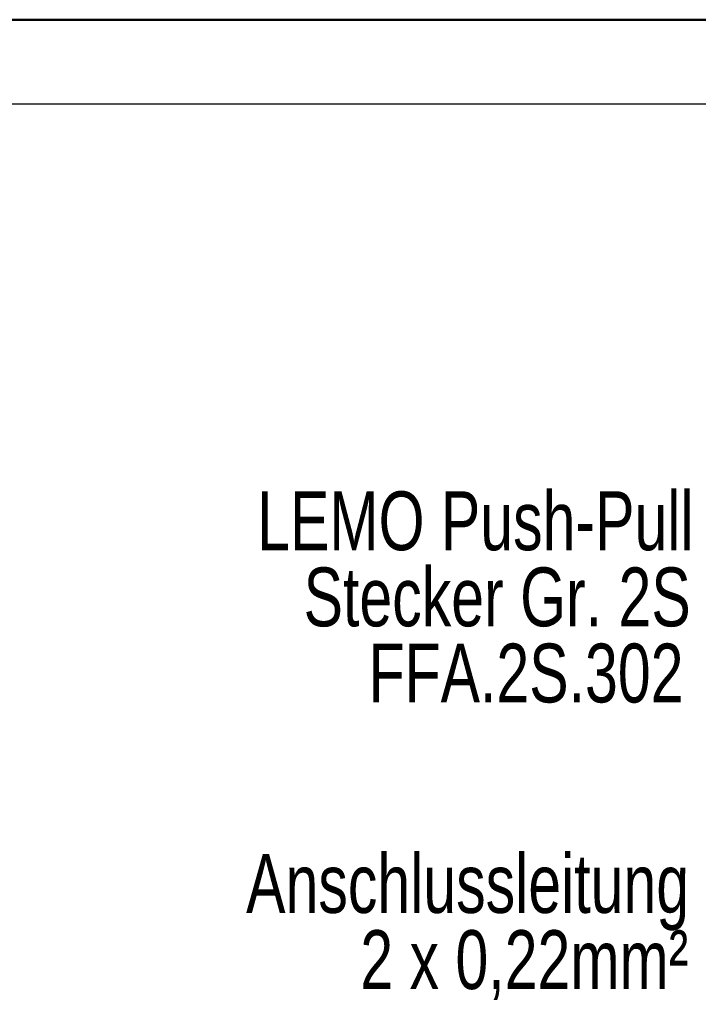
# Model space of a CAD drawing. Header units: millimetres. Extents: x 0 to 210, y 0 to 297.
# Tile 45 of 80: x 99 to 139, y 239 to 297. Entities that reach past the tile are written whole.
import ezdxf

# ---------------------------------------------------------------- set-up
doc = ezdxf.new("R2010")
doc.units = ezdxf.units.MM
doc.styles.add('SLDTEXTSTYLE0', font='TXT', dxfattribs={"width": 0.75})

msp = doc.modelspace()

# ---------------------------------------------------------------- linework, layer by layer
at = {"color": 7, "linetype": 'Continuous', "lineweight": 50}
msp.add_line((0.0788, 297.2148), (210.0788, 297.2148), dxfattribs=at)
at = {"color": 7, "linetype": 'Continuous', "lineweight": 25}
msp.add_line((10.0788, 292.2148), (205.0788, 292.2148), dxfattribs=at)

# ---------------------------------------------------------------- texts
at = {"color": 7, "linetype": 'Continuous', "lineweight": 0, "char_height": 3.5, "attachment_point": 3, "style": 'SLDTEXTSTYLE0'}
for s, insert in [('LEMO Push-Pull', (139.2047, 269.1702)), ('Stecker Gr. 2S', (139.0369, 264.6445)), ('FFA.2S.302', (138.6067, 260.1188)), ('Anschlussleitung', (138.9422, 247.6041)), ('2 x 0,22mm²', (138.896, 243.0784))]:
    msp.add_mtext(s, dxfattribs=dict(at, insert=insert))

doc.saveas('drawing.dxf')
